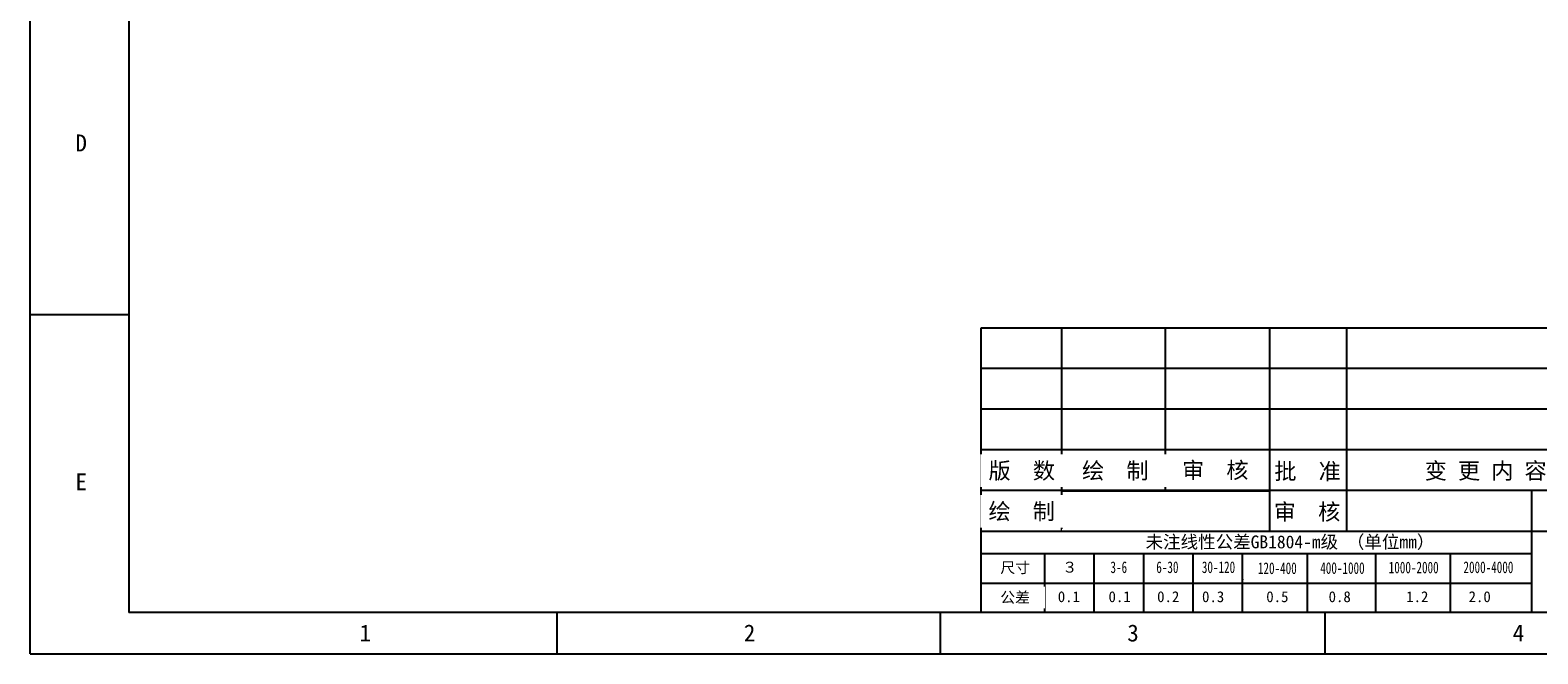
# Model space of a CAD drawing. Header units: millimetres. Extents: x -47 to 199, y -56 to 203.
# Tile 1 of 157: x -47 to 97, y -56 to 3. Entities that reach past the tile are written whole.
import ezdxf

# ---------------------------------------------------------------- set-up
doc = ezdxf.new("R2010")
doc.units = ezdxf.units.MM
doc.header["$LTSCALE"] = 1.21
doc.header["$MEASUREMENT"] = 0
doc.layers.add('____-____46_DXF_FORMAT', color=7, linetype='CONTINUOUS')
doc.styles.add('TEXTSTYLE_2', font='simsun.ttc')
doc.styles.add('TEXTSTYLE_6', font='simsun.ttc', dxfattribs={"width": 0.7})

msp = doc.modelspace()

# ---------------------------------------------------------------- linework, layer by layer
at = {"layer": '____-____46_DXF_FORMAT', "color": 4, "linetype": 'Continuous'}
for p, q in [((-46.588, -56.311), (-46.588, 108.816)), ((-37.153, 104.868), (-37.153, -52.38)), ((-37.153, -23.979), (-46.588, -23.979)), ((44.191, -25.221), (182.994, -25.221)), ((44.191, -52.38), (44.191, -25.221)), ((51.898, -44.62), (51.898, -25.221)), ((61.752, -25.221), (61.752, -40.736)), ((112.982, -29.101), (44.191, -29.101)), ((112.982, -32.98), (44.191, -32.98)), ((112.982, -36.86), (44.191, -36.86)), ((182.994, -40.74), (44.191, -40.74)), ((50.275, -52.38), (50.275, -46.749)), ((54.992, -52.38), (54.992, -46.749)), ((182.994, -52.38), (-37.153, -52.38)), ((3.679, -52.38), (3.679, -56.311)), ((76.994, -52.38), (76.994, -56.311)), ((-46.588, -56.311), (186.925, -56.311))]:
    msp.add_line(p, q, dxfattribs=at)
at = {"layer": '____-____46_DXF_FORMAT', "color": 2, "linetype": 'Continuous'}
for p, q in [((51.898, -44.62), (51.898, -40.745)), ((51.898, -40.745), (71.747, -40.745))]:
    msp.add_line(p, q, dxfattribs=at)
at = {"layer": '____-____46_DXF_FORMAT', "color": 7, "linetype": 'Continuous'}
msp.add_line((40.296, -52.38), (40.296, -56.311), dxfattribs=at)

# ---------------------------------------------------------------- texts
at = {"layer": '____-____46_DXF_FORMAT', "color": 4, "linetype": 'Continuous', "line_spacing_factor": 0.9, "bg_fill": 2}
for s, insert, char_height, width, attachment_point, style in [('D', (-42.264, -6.761), 1.617, 1.61664, 1, 'TEXTSTYLE_2'), ('版  数', (44.898, -38.061), 1.552, 9.31184, 1, 'TEXTSTYLE_2'), ('绘  制', (53.826, -38.061), 1.552, 9.31184, 1, 'TEXTSTYLE_2'), ('审  核', (63.365, -38.011), 1.552, 9.31184, 1, 'TEXTSTYLE_2'), ('批  准', (72.18, -38.117), 1.552, 9.31184, 1, 'TEXTSTYLE_2'), ('变 更 内 容', (86.541, -38.069), 1.552, 16.29571, 1, 'TEXTSTYLE_2'), ('E', (-42.264, -39.093), 1.617, 1.61664, 1, 'TEXTSTYLE_2'), ('绘  制', (44.892, -41.941), 1.552, 9.31184, 1, 'TEXTSTYLE_2'), ('审  核', (72.127, -41.986), 1.552, 9.31184, 1, 'TEXTSTYLE_2'), ('未注线性公差GB1804-m级 （单位mm） ', (73.672, -45.018), 1.22653, 42.31544, 2, 'TEXTSTYLE_2'), ('尺寸', (47.44, -47.56), 1.0379, 3.11381, 2, 'TEXTSTYLE_2'), ('3-6', (57.331, -47.49), 1.112, 2.33513, 2, 'TEXTSTYLE_6'), ('6-30', (61.97, -47.49), 1.112, 3.11351, 2, 'TEXTSTYLE_6'), ('３', (52.655, -47.527), 1.038, 1.55691, 2, 'TEXTSTYLE_2'), ('1000-2000', (85.482, -47.516), 1.112, 7.0054, 2, 'TEXTSTYLE_6'), ('公差 ', (47.44, -50.409), 1.0379, 4.67072, 2, 'TEXTSTYLE_2'), ('0.1', (52.566, -50.342), 1.0379, 3.11381, 2, 'TEXTSTYLE_2'), ('0.1', (57.412, -50.342), 1.0379, 3.11381, 2, 'TEXTSTYLE_2'), ('0.2', (62.051, -50.342), 1.0379, 3.11381, 2, 'TEXTSTYLE_2'), ('0.3', (66.336, -50.342), 1.0379, 3.11381, 2, 'TEXTSTYLE_2'), ('0.5', (72.47, -50.342), 1.0379, 3.11381, 2, 'TEXTSTYLE_2'), ('0.8', (78.42, -50.342), 1.0379, 3.11381, 2, 'TEXTSTYLE_2'), ('1.2', (85.828, -50.342), 1.0379, 3.11381, 2, 'TEXTSTYLE_2'), ('2.0', (91.783, -50.342), 1.0379, 3.11381, 2, 'TEXTSTYLE_2'), ('1', (-15.138, -53.512), 1.617, 1.61664, 1, 'TEXTSTYLE_2'), ('2', (21.532, -53.512), 1.617, 1.61664, 1, 'TEXTSTYLE_2'), ('3', (58.142, -53.512), 1.617, 1.61664, 1, 'TEXTSTYLE_2'), ('4', (94.936, -53.512), 1.617, 1.61664, 1, 'TEXTSTYLE_2')]:
    msp.add_mtext(s, dxfattribs=dict(at, insert=insert, char_height=char_height, width=width, attachment_point=attachment_point, style=style))

# ---------------------------------------------------------------- next in the draw order: linework, layer by layer
at = {"layer": '____-____46_DXF_FORMAT', "color": 4, "linetype": 'Continuous'}
for p, q in [((71.76, -44.62), (71.76, -25.221)), ((79.094, -44.62), (79.094, -25.221)), ((44.191, -44.62), (182.994, -44.62)), ((44.191, -46.749), (96.77, -46.749)), ((59.71, -52.38), (59.71, -46.749)), ((44.191, -49.564), (96.77, -49.564))]:
    msp.add_line(p, q, dxfattribs=at)
at = {"layer": '____-____46_DXF_FORMAT', "color": 2, "linetype": 'Continuous'}
for p, q in [((71.747, -44.62), (71.747, -40.745)), ((51.898, -44.62), (71.747, -44.62))]:
    msp.add_line(p, q, dxfattribs=at)

# ---------------------------------------------------------------- next in the draw order: texts
at = {"layer": '____-____46_DXF_FORMAT', "color": 4, "linetype": 'Continuous', "char_height": 1.112, "attachment_point": 2, "line_spacing_factor": 0.9, "style": 'TEXTSTYLE_6', "bg_fill": 2}
for s, insert, width in [('2000-4000', (92.616, -47.495), 7.0054), ('400-1000', (78.681, -47.572), 6.22702)]:
    msp.add_mtext(s, dxfattribs=dict(at, insert=insert, width=width))

# ---------------------------------------------------------------- next in the draw order: linework, layer by layer
at = {"layer": '____-____46_DXF_FORMAT', "color": 4, "linetype": 'Continuous'}
for p, q in [((96.77, -52.38), (96.77, -40.74)), ((81.867, -52.38), (81.867, -46.749)), ((89.006, -52.3), (89.006, -46.669))]:
    msp.add_line(p, q, dxfattribs=at)

# ---------------------------------------------------------------- next in the draw order: texts
at = {"layer": '____-____46_DXF_FORMAT', "color": 4, "linetype": 'Continuous', "insert": (72.466, -47.585), "char_height": 1.112, "width": 5.44864, "attachment_point": 2, "line_spacing_factor": 0.9, "style": 'TEXTSTYLE_6', "bg_fill": 2}
msp.add_mtext('120-400', dxfattribs=at)

# ---------------------------------------------------------------- next in the draw order: linework, layer by layer
at = {"layer": '____-____46_DXF_FORMAT', "color": 4, "linetype": 'Continuous'}
msp.add_line((75.361, -52.38), (75.361, -46.749), dxfattribs=at)

# ---------------------------------------------------------------- next in the draw order: texts
at = {"layer": '____-____46_DXF_FORMAT', "color": 4, "linetype": 'Continuous', "insert": (66.85, -47.49), "char_height": 1.112, "width": 4.67027, "attachment_point": 2, "line_spacing_factor": 0.9, "style": 'TEXTSTYLE_6', "bg_fill": 2}
msp.add_mtext('30-120', dxfattribs=at)

# ---------------------------------------------------------------- next in the draw order: linework, layer by layer
at = {"layer": '____-____46_DXF_FORMAT', "color": 4, "linetype": 'Continuous'}
for p, q in [((64.427, -52.38), (64.427, -46.749)), ((69.144, -52.38), (69.144, -46.749))]:
    msp.add_line(p, q, dxfattribs=at)

doc.saveas('drawing.dxf')
